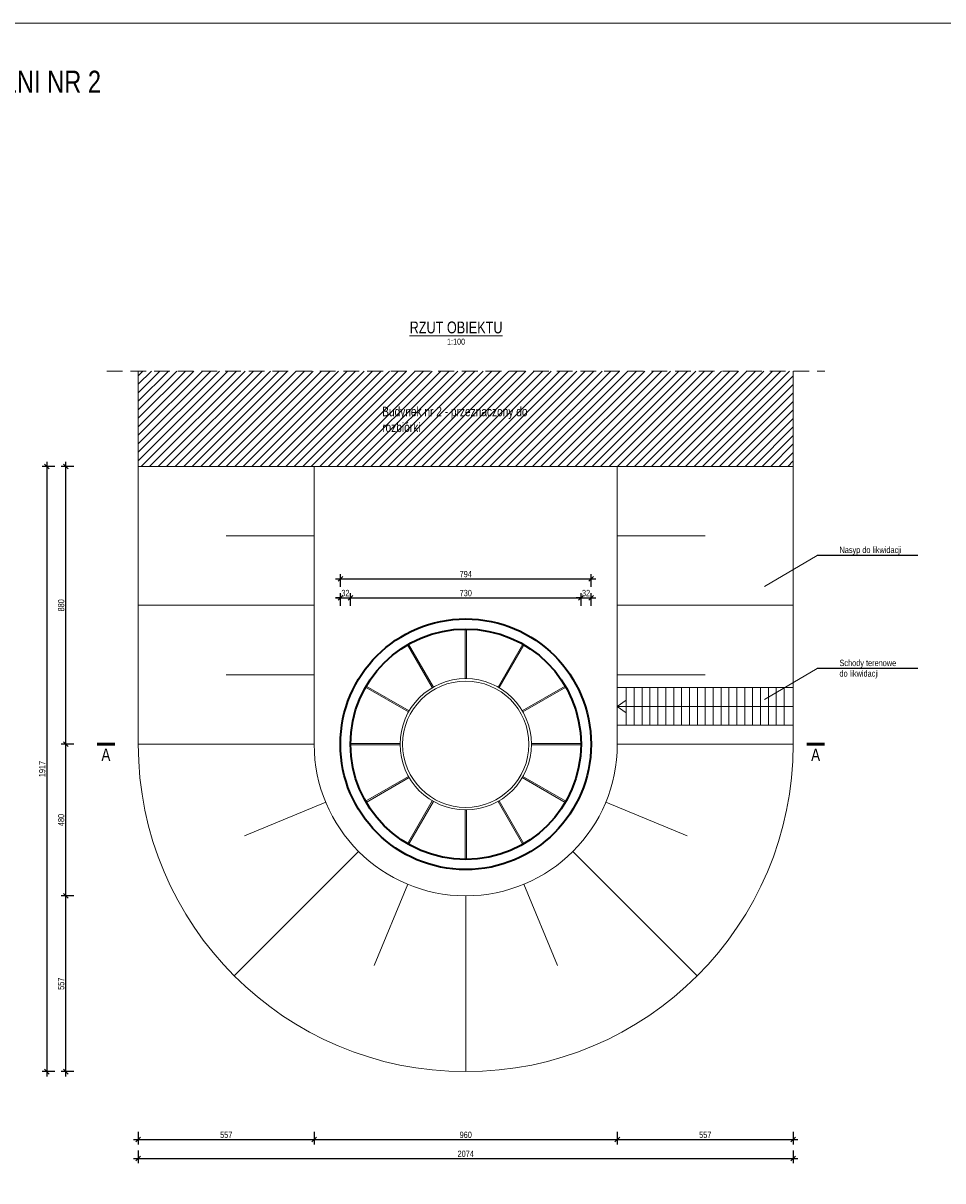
# Model space of a CAD drawing. Header units: centimetres. Extents: x 502252 to 521735, y 143877 to 163494.
# Tile 6 of 10: x 515629 to 518542, y 152810 to 156477. Entities that reach past the tile are written whole.
import ezdxf
from ezdxf.enums import TextEntityAlignment as Align

# ---------------------------------------------------------------- set-up
doc = ezdxf.new("R2010")
doc.units = ezdxf.units.CM
doc.header["$LTSCALE"] = 100
doc.linetypes.add('DASHED', pattern=[0.75, 0.5, -0.25])
for name, color, linetype, lineweight in [('0.50', 3, 'Continuous', 50), ('00RamTab-T', 2, 'Continuous', 35), ('1_Widoki', 1, 'Continuous', 18), ('1_Ściany przekrój', 2, 'Continuous', 35), ('3_Opisy', 4, 'Continuous', 15), ('4_Wymiary', 1, 'Continuous', 13), ('9_Pomocnicze', 9, 'Continuous', 9)]:
    doc.layers.add(name, color=color, linetype=linetype, lineweight=lineweight)
doc.styles.add('CDMSTYLE', font='CDMSIMPL', dxfattribs={"width": 0.8, "bigfont": 'CDMBIGPL'})
doc.dimstyles.new('CDM-CM100CM', dxfattribs={"dimscale": 10, "dimtxt": 2, "dimasz": 1.5, "dimexe": 1.5, "dimexo": 0, "dimgap": 0.5, "dimtad": 1, "dimdec": 0, "dimrnd": 0.1, "dimzin": 9, "dimtxsty": 'CDMSTYLE', "dimblk": 'OBLIQUE', "dimcen": 2.5, "dimdle": 1.5, "dimclrd": 9, "dimclre": 9, "dimadec": 1, "dimazin": 2, "dimtfac": 1, "dimtdec": 0, "dimtix": 1, "dimtmove": 1, "dimatfit": 3, "dimldrblk": 'DOT', "dimfxlon": 1, "dimtvp": 1, "dimtolj": 1, "dimtzin": 0, "dimlwd": 25, "dimlwe": 25, "dimarcsym": 0})

# ---------------------------------------------------------------- blocks, each defined once
blk = doc.blocks.new('_OBLIQUE')
at = {"color": 0, "linetype": 'ByBlock'}
blk.add_line((-0.5, -0.5), (0.5, 0.5), dxfattribs=at)
blk = doc.blocks.new('*D6693')
at = {"layer": '4_Wymiary', "color": 9, "lineweight": 25}
for p, q in [((515978.9, 152941.1), (516565.9, 152941.1)), ((515993.9, 152966.1), (515993.9, 152926.1)), ((516550.9, 152966.1), (516550.9, 152926.1))]:
    blk.add_line(p, q, dxfattribs=at)
at = {"layer": 'Defpoints', "color": 0}
for p in [(515993.9, 154633.3), (516550.9, 154633.3), (516550.9, 152941.1)]:
    blk.add_point(p, dxfattribs=at)
at = {"layer": '4_Wymiary', "color": 9, "linetype": 'ByBlock', "lineweight": 25, "xscale": 15, "yscale": 15, "zscale": 15, "rotation": 180}
blk.add_blockref('_OBLIQUE', (515993.9, 152941.1), dxfattribs=at)
at = {"layer": '4_Wymiary', "color": 9, "linetype": 'ByBlock', "lineweight": 25, "xscale": 15, "yscale": 15, "zscale": 15}
blk.add_blockref('_OBLIQUE', (516550.9, 152941.1), dxfattribs=at)
at = {"layer": '4_Wymiary', "color": 0, "insert": (516272.4, 152956.1), "char_height": 20, "attachment_point": 5, "style": 'CDMSTYLE'}
blk.add_mtext('\\A1;557', dxfattribs=at)
blk = doc.blocks.new('_DOT')
at = {"color": 0, "linetype": 'ByBlock'}
blk.add_line((-0.5, 0), (-1, 0), dxfattribs=at)
at = {"color": 0, "linetype": 'ByBlock', "const_width": 0.5}
blk.add_lwpolyline([(-0.25, 0, 1), (0.25, 0, 1)], format="xyb", close=True, dxfattribs=at)
blk = doc.blocks.new('*D6694')
at = {"layer": '4_Wymiary', "color": 9, "lineweight": 25}
for p, q in [((516535.9, 152941.1), (517525.9, 152941.1)), ((516550.9, 152966.1), (516550.9, 152926.1)), ((517510.9, 152966.1), (517510.9, 152926.1))]:
    blk.add_line(p, q, dxfattribs=at)
at = {"layer": 'Defpoints', "color": 0}
for p in [(516550.9, 154193.3), (517510.9, 154193.3), (517510.9, 152941.1)]:
    blk.add_point(p, dxfattribs=at)
at = {"layer": '4_Wymiary', "color": 9, "linetype": 'ByBlock', "lineweight": 25, "xscale": 15, "yscale": 15, "zscale": 15, "rotation": 180}
blk.add_blockref('_OBLIQUE', (516550.9, 152941.1), dxfattribs=at)
at = {"layer": '4_Wymiary', "color": 9, "linetype": 'ByBlock', "lineweight": 25, "xscale": 15, "yscale": 15, "zscale": 15}
blk.add_blockref('_OBLIQUE', (517510.9, 152941.1), dxfattribs=at)
at = {"layer": '4_Wymiary', "color": 0, "insert": (517030.9, 152956.1), "char_height": 20, "attachment_point": 5, "style": 'CDMSTYLE'}
blk.add_mtext('\\A1;960', dxfattribs=at)
blk = doc.blocks.new('*D6695')
at = {"layer": '4_Wymiary', "color": 9, "lineweight": 25}
for p, q in [((517495.9, 152941.1), (518082.9, 152941.1)), ((517510.9, 152966.1), (517510.9, 152926.1)), ((518067.9, 152966.1), (518067.9, 152926.1))]:
    blk.add_line(p, q, dxfattribs=at)
at = {"layer": 'Defpoints', "color": 0}
for p in [(517510.9, 154193.3), (518067.9, 154193.3), (518067.9, 152941.1)]:
    blk.add_point(p, dxfattribs=at)
at = {"layer": '4_Wymiary', "color": 9, "linetype": 'ByBlock', "lineweight": 25, "xscale": 15, "yscale": 15, "zscale": 15, "rotation": 180}
blk.add_blockref('_OBLIQUE', (517510.9, 152941.1), dxfattribs=at)
at = {"layer": '4_Wymiary', "color": 9, "linetype": 'ByBlock', "lineweight": 25, "xscale": 15, "yscale": 15, "zscale": 15}
blk.add_blockref('_OBLIQUE', (518067.9, 152941.1), dxfattribs=at)
at = {"layer": '4_Wymiary', "color": 0, "insert": (517789.4, 152956.1), "char_height": 20, "attachment_point": 5, "style": 'CDMSTYLE'}
blk.add_mtext('\\A1;557', dxfattribs=at)
blk = doc.blocks.new('*D6696')
at = {"layer": '4_Wymiary', "color": 9, "lineweight": 25}
for p, q in [((515993.9, 152906.1), (515993.9, 152866.1)), ((518067.9, 152906.1), (518067.9, 152866.1)), ((515978.9, 152881.1), (518082.9, 152881.1))]:
    blk.add_line(p, q, dxfattribs=at)
at = {"layer": 'Defpoints', "color": 0}
for p in [(515993.9, 154193.3), (518067.9, 154193.3), (518067.9, 152881.1)]:
    blk.add_point(p, dxfattribs=at)
at = {"layer": '4_Wymiary', "color": 9, "linetype": 'ByBlock', "lineweight": 25, "xscale": 15, "yscale": 15, "zscale": 15, "rotation": 180}
blk.add_blockref('_OBLIQUE', (515993.9, 152881.1), dxfattribs=at)
at = {"layer": '4_Wymiary', "color": 9, "linetype": 'ByBlock', "lineweight": 25, "xscale": 15, "yscale": 15, "zscale": 15}
blk.add_blockref('_OBLIQUE', (518067.9, 152881.1), dxfattribs=at)
at = {"layer": '4_Wymiary', "color": 0, "insert": (517030.9, 152896.1), "char_height": 20, "attachment_point": 5, "style": 'CDMSTYLE'}
blk.add_mtext('\\A1;2074', dxfattribs=at)
blk = doc.blocks.new('*D6697')
at = {"layer": '4_Wymiary', "color": 9, "lineweight": 25}
for p, q in [((515789.6, 153713.3), (515749.6, 153713.3)), ((515764.6, 153141.3), (515764.6, 153728.3)), ((515789.6, 153156.3), (515749.6, 153156.3))]:
    blk.add_line(p, q, dxfattribs=at)
at = {"layer": 'Defpoints', "color": 0}
for p in [(515764.6, 153713.3), (517030.9, 153713.3), (517030.9, 153156.3)]:
    blk.add_point(p, dxfattribs=at)
at = {"layer": '4_Wymiary', "color": 9, "linetype": 'ByBlock', "lineweight": 25, "xscale": 15, "yscale": 15, "zscale": 15}
for p, rotation in [((515764.6, 153713.3), 90), ((515764.6, 153156.3), 270)]:
    blk.add_blockref('_OBLIQUE', p, dxfattribs=dict(at, rotation=rotation))
at = {"layer": '4_Wymiary', "color": 0, "insert": (515749.6, 153434.8), "char_height": 20, "attachment_point": 5, "rotation": 90, "style": 'CDMSTYLE'}
blk.add_mtext('\\A1;557', dxfattribs=at)
blk = doc.blocks.new('*D6698')
at = {"layer": '4_Wymiary', "color": 9, "lineweight": 25}
for p, q in [((515789.6, 154193.3), (515749.6, 154193.3)), ((515764.6, 153698.3), (515764.6, 154208.3)), ((515789.6, 153713.3), (515749.6, 153713.3))]:
    blk.add_line(p, q, dxfattribs=at)
at = {"layer": 'Defpoints', "color": 0}
for p in [(515764.6, 154193.3), (516550.9, 154193.3), (517030.9, 153713.3)]:
    blk.add_point(p, dxfattribs=at)
at = {"layer": '4_Wymiary', "color": 9, "linetype": 'ByBlock', "lineweight": 25, "xscale": 15, "yscale": 15, "zscale": 15}
for p, rotation in [((515764.6, 154193.3), 90), ((515764.6, 153713.3), 270)]:
    blk.add_blockref('_OBLIQUE', p, dxfattribs=dict(at, rotation=rotation))
at = {"layer": '4_Wymiary', "color": 0, "insert": (515749.6, 153953.3), "char_height": 20, "attachment_point": 5, "rotation": 90, "style": 'CDMSTYLE'}
blk.add_mtext('\\A1;480', dxfattribs=at)
blk = doc.blocks.new('*D6699')
at = {"layer": '4_Wymiary', "color": 9, "lineweight": 25}
for p, q in [((515789.6, 155073.3), (515749.6, 155073.3)), ((515764.6, 154178.3), (515764.6, 155088.3)), ((515789.6, 154193.3), (515749.6, 154193.3))]:
    blk.add_line(p, q, dxfattribs=at)
at = {"layer": 'Defpoints', "color": 0}
for p in [(515764.6, 155073.3), (516550.9, 155073.3), (516550.9, 154193.3)]:
    blk.add_point(p, dxfattribs=at)
at = {"layer": '4_Wymiary', "color": 9, "linetype": 'ByBlock', "lineweight": 25, "xscale": 15, "yscale": 15, "zscale": 15}
for p, rotation in [((515764.6, 155073.3), 90), ((515764.6, 154193.3), 270)]:
    blk.add_blockref('_OBLIQUE', p, dxfattribs=dict(at, rotation=rotation))
at = {"layer": '4_Wymiary', "color": 0, "insert": (515749.6, 154633.3), "char_height": 20, "attachment_point": 5, "rotation": 90, "style": 'CDMSTYLE'}
blk.add_mtext('\\A1;880', dxfattribs=at)
blk = doc.blocks.new('*D6700')
at = {"layer": '4_Wymiary', "color": 9, "lineweight": 25}
for p, q in [((515729.6, 155073.3), (515689.6, 155073.3)), ((515704.6, 155088.3), (515704.6, 153141.3)), ((515729.6, 153156.3), (515689.6, 153156.3))]:
    blk.add_line(p, q, dxfattribs=at)
at = {"layer": 'Defpoints', "color": 0}
for p in [(516550.9, 155073.3), (515704.6, 153156.3), (517030.9, 153156.3)]:
    blk.add_point(p, dxfattribs=at)
at = {"layer": '4_Wymiary', "color": 9, "linetype": 'ByBlock', "lineweight": 25, "xscale": 15, "yscale": 15, "zscale": 15}
for p, rotation in [((515704.6, 155073.3), 90), ((515704.6, 153156.3), 270)]:
    blk.add_blockref('_OBLIQUE', p, dxfattribs=dict(at, rotation=rotation))
at = {"layer": '4_Wymiary', "color": 0, "insert": (515689.6, 154114.8), "char_height": 20, "attachment_point": 5, "rotation": 90, "style": 'CDMSTYLE'}
blk.add_mtext('\\A1;1917', dxfattribs=at)
blk = doc.blocks.new('*D6701')
at = {"layer": '4_Wymiary', "color": 9, "lineweight": 25}
for p, q in [((516633.9, 154632.1), (516633.9, 154672.1)), ((516665.9, 154632.1), (516665.9, 154672.1)), ((516618.9, 154657.1), (516680.9, 154657.1)), ((516633.9, 154657.1), (516618.9, 154657.1)), ((516665.9, 154657.1), (516680.9, 154657.1))]:
    blk.add_line(p, q, dxfattribs=at)
at = {"layer": 'Defpoints', "color": 0}
for p in [(516665.9, 154657.1), (516633.9, 154193.3), (516665.9, 154193.3)]:
    blk.add_point(p, dxfattribs=at)
at = {"layer": '4_Wymiary', "color": 9, "linetype": 'ByBlock', "lineweight": 25, "xscale": 15, "yscale": 15, "zscale": 15}
blk.add_blockref('_OBLIQUE', (516633.9, 154657.1), dxfattribs=at)
at = {"layer": '4_Wymiary', "color": 9, "linetype": 'ByBlock', "lineweight": 25, "xscale": 15, "yscale": 15, "zscale": 15, "rotation": 180}
blk.add_blockref('_OBLIQUE', (516665.9, 154657.1), dxfattribs=at)
at = {"layer": '4_Wymiary', "color": 0, "insert": (516649.9, 154672.1), "char_height": 20, "attachment_point": 5, "style": 'CDMSTYLE'}
blk.add_mtext('\\A1;32', dxfattribs=at)
blk = doc.blocks.new('*D6702')
at = {"layer": '4_Wymiary', "color": 9, "lineweight": 25}
for p, q in [((516665.9, 154632.1), (516665.9, 154672.1)), ((517395.9, 154632.1), (517395.9, 154672.1)), ((516650.9, 154657.1), (517410.9, 154657.1))]:
    blk.add_line(p, q, dxfattribs=at)
at = {"layer": 'Defpoints', "color": 0}
for p in [(517395.9, 154657.1), (516665.9, 154193.3), (517395.9, 154193.3)]:
    blk.add_point(p, dxfattribs=at)
at = {"layer": '4_Wymiary', "color": 9, "linetype": 'ByBlock', "lineweight": 25, "xscale": 15, "yscale": 15, "zscale": 15, "rotation": 180}
blk.add_blockref('_OBLIQUE', (516665.9, 154657.1), dxfattribs=at)
at = {"layer": '4_Wymiary', "color": 9, "linetype": 'ByBlock', "lineweight": 25, "xscale": 15, "yscale": 15, "zscale": 15}
blk.add_blockref('_OBLIQUE', (517395.9, 154657.1), dxfattribs=at)
at = {"layer": '4_Wymiary', "color": 0, "insert": (517030.9, 154672.1), "char_height": 20, "attachment_point": 5, "style": 'CDMSTYLE'}
blk.add_mtext('\\A1;730', dxfattribs=at)
blk = doc.blocks.new('*D6703')
at = {"layer": '4_Wymiary', "color": 9, "lineweight": 25}
for p, q in [((517395.9, 154632.1), (517395.9, 154672.1)), ((517427.9, 154632.1), (517427.9, 154672.1)), ((517380.9, 154657.1), (517442.9, 154657.1)), ((517395.9, 154657.1), (517380.9, 154657.1)), ((517427.9, 154657.1), (517442.9, 154657.1))]:
    blk.add_line(p, q, dxfattribs=at)
at = {"layer": 'Defpoints', "color": 0}
for p in [(517427.9, 154657.1), (517395.9, 154193.3), (517427.9, 154193.3)]:
    blk.add_point(p, dxfattribs=at)
at = {"layer": '4_Wymiary', "color": 9, "linetype": 'ByBlock', "lineweight": 25, "xscale": 15, "yscale": 15, "zscale": 15}
blk.add_blockref('_OBLIQUE', (517395.9, 154657.1), dxfattribs=at)
at = {"layer": '4_Wymiary', "color": 9, "linetype": 'ByBlock', "lineweight": 25, "xscale": 15, "yscale": 15, "zscale": 15, "rotation": 180}
blk.add_blockref('_OBLIQUE', (517427.9, 154657.1), dxfattribs=at)
at = {"layer": '4_Wymiary', "color": 0, "insert": (517411.9, 154672.1), "char_height": 20, "attachment_point": 5, "style": 'CDMSTYLE'}
blk.add_mtext('\\A1;32', dxfattribs=at)
blk = doc.blocks.new('*D6704')
at = {"layer": '4_Wymiary', "color": 9, "lineweight": 25}
for p, q in [((516618.9, 154717.1), (517442.9, 154717.1)), ((516633.9, 154692.1), (516633.9, 154732.1)), ((517427.9, 154692.1), (517427.9, 154732.1))]:
    blk.add_line(p, q, dxfattribs=at)
at = {"layer": 'Defpoints', "color": 0}
for p in [(517427.9, 154717.1), (516633.9, 154193.3), (517427.9, 154193.3)]:
    blk.add_point(p, dxfattribs=at)
at = {"layer": '4_Wymiary', "color": 9, "linetype": 'ByBlock', "lineweight": 25, "xscale": 15, "yscale": 15, "zscale": 15, "rotation": 180}
blk.add_blockref('_OBLIQUE', (516633.9, 154717.1), dxfattribs=at)
at = {"layer": '4_Wymiary', "color": 9, "linetype": 'ByBlock', "lineweight": 25, "xscale": 15, "yscale": 15, "zscale": 15}
blk.add_blockref('_OBLIQUE', (517427.9, 154717.1), dxfattribs=at)
at = {"layer": '4_Wymiary', "color": 0, "insert": (517030.9, 154732.1), "char_height": 20, "attachment_point": 5, "style": 'CDMSTYLE'}
blk.add_mtext('\\A1;794', dxfattribs=at)

msp = doc.modelspace()

# ---------------------------------------------------------------- hatches: boundary and pattern name
at = {"layer": '9_Pomocnicze', "transparency": 33554687}
h = msp.add_hatch(dxfattribs=at)
h.set_pattern_fill('ANSI31', color=9, scale=6)
h.set_pattern_definition([(45, (-11733.831, -4410.127), (-13.4703842, 13.4703842), [])])
h.paths.add_polyline_path([(515993.9, 155375.3), (515993.9, 155073.3), (518067.9, 155073.3), (518067.9, 155375.3)])
h.paths.add_polyline_path([(516758.8, 155219.6), (517246.9, 155219.6), (517246.9, 155164.6), (516758.8, 155164.6)], flags=24)
h.paths.add_polyline_path([(516758.8, 155269.6), (517066.3, 155269.6), (517066.3, 155214.6), (516758.8, 155214.6)], flags=24)

# ---------------------------------------------------------------- linework, layer by layer
at = {"layer": '0.50'}
for points in [[(515863.3, 154193.3), (515919.5, 154193.3)], [(518110.7, 154193.3), (518167, 154193.3)]]:
    msp.add_lwpolyline(points, dxfattribs=at)
at = {"layer": '1_Widoki'}
for p, q in [((517028.9, 154401.3), (517028.9, 154558.3)), ((517032.9, 154401.3), (517032.9, 154558.3)), ((516925.1, 154372.5), (516846.6, 154508.4)), ((516928.6, 154374.5), (516850.1, 154510.4)), ((517133.1, 154374.5), (517211.6, 154510.4)), ((517136.6, 154372.5), (517215.1, 154508.4)), ((516849.7, 154295.6), (516713.8, 154374.1)), ((516851.7, 154299.1), (516715.8, 154377.6)), ((517210, 154299.1), (517346, 154377.6)), ((517212, 154295.6), (517348, 154374.1)), ((517510.9, 154373.3), (518067.9, 154373.3)), ((517539.4, 154373.3), (517539.4, 154253.3)), ((517564.4, 154373.3), (517564.4, 154253.3)), ((517589.4, 154373.3), (517589.4, 154253.3)), ((517614.4, 154373.3), (517614.4, 154253.3)), ((517639.4, 154373.3), (517639.4, 154253.3)), ((517664.4, 154373.3), (517664.4, 154253.3)), ((517689.4, 154373.3), (517689.4, 154253.3)), ((517714.4, 154373.3), (517714.4, 154253.3)), ((517739.4, 154373.3), (517739.4, 154253.3)), ((517764.4, 154373.3), (517764.4, 154253.3)), ((517789.4, 154373.3), (517789.4, 154253.3)), ((517814.4, 154373.3), (517814.4, 154253.3)), ((517839.4, 154373.3), (517839.4, 154253.3)), ((517864.4, 154373.3), (517864.4, 154253.3)), ((517889.4, 154373.3), (517889.4, 154253.3)), ((517914.4, 154373.3), (517914.4, 154253.3)), ((517939.4, 154373.3), (517939.4, 154253.3)), ((517964.4, 154373.3), (517964.4, 154253.3)), ((517989.4, 154373.3), (517989.4, 154253.3)), ((518014.4, 154373.3), (518014.4, 154253.3)), ((518039.4, 154373.3), (518039.4, 154253.3)), ((517510.9, 154253.3), (518067.9, 154253.3)), ((516822.9, 154195.3), (516665.9, 154195.3)), ((516822.9, 154191.3), (516665.9, 154191.3)), ((517238.9, 154195.3), (517395.9, 154195.3)), ((517238.9, 154191.3), (517395.9, 154191.3)), ((516849.7, 154091.1), (516713.8, 154012.6)), ((516851.7, 154087.6), (516715.8, 154009.1)), ((517210, 154087.6), (517346, 154009.1)), ((517212, 154091.1), (517348, 154012.6)), ((516925.1, 154014.2), (516846.6, 153878.2)), ((516928.6, 154012.2), (516850.1, 153876.2)), ((517133.1, 154012.2), (517211.6, 153876.2)), ((517136.6, 154014.2), (517215.1, 153878.2)), ((517028.9, 153985.3), (517028.9, 153828.3)), ((517032.9, 153985.3), (517032.9, 153828.3))]:
    msp.add_line(p, q, dxfattribs=at)
for radius in [208, 200]:
    msp.add_circle((517030.9, 154193.3), radius, dxfattribs=at)
at = {"layer": '1_Ściany przekrój'}
for radius in [397, 365]:
    msp.add_circle((517030.9, 154193.3), radius, dxfattribs=at)
at = {"layer": '3_Opisy'}
for p, q in [((518143.3, 154790.9), (517977.4, 154693)), ((518143.3, 154432.8), (517977.4, 154334.9))]:
    msp.add_line(p, q, dxfattribs=at)
at = {"layer": '3_Opisy', "lineweight": 25}
for points in [[(518462.7, 154790.9), (518143.3, 154790.9)], [(518462.7, 154432.8), (518143.3, 154432.8)]]:
    msp.add_lwpolyline(points, dxfattribs=at)
at = {"layer": '4_Wymiary'}
msp.add_lwpolyline([(513827, 156477.2), (521735.5, 156477.2), (521735.5, 150893.7), (513827, 150893.7)], close=True, dxfattribs=at)
at = {"layer": '9_Pomocnicze', "linetype": 'DASHED'}
msp.add_line((515893.9, 155375.3), (518167.9, 155375.3), dxfattribs=at)
at = {"layer": '9_Pomocnicze'}
for p, q in [((515993.9, 154193.3), (515993.9, 155073.3)), ((516550.9, 154193.3), (516550.9, 155073.3)), ((517510.9, 154193.3), (517510.9, 155073.3)), ((518067.9, 154193.3), (518067.9, 155073.3)), ((516550.9, 154853.3), (516272.4, 154853.3)), ((517510.9, 154853.3), (517789.4, 154853.3)), ((516550.9, 154633.3), (515993.9, 154633.3)), ((517510.9, 154633.3), (518067.9, 154633.3)), ((516550.9, 154413.3), (516272.4, 154413.3)), ((517510.9, 154413.3), (517789.4, 154413.3)), ((516550.9, 154193.3), (515993.9, 154193.3)), ((517510.9, 154193.3), (518067.9, 154193.3)), ((516587.4, 154009.6), (516330.1, 153903.1)), ((517474.3, 154009.6), (517731.6, 153903.1)), ((516691.4, 153853.9), (516297.6, 153460.1)), ((517370.3, 153853.9), (517764.1, 153460.1)), ((516847.2, 153749.9), (516740.6, 153492.6)), ((517214.5, 153749.9), (517321.1, 153492.6)), ((517030.9, 153713.3), (517030.9, 153156.3))]:
    msp.add_line(p, q, dxfattribs=at)
for points in [[(515993.9, 155375.3), (515993.9, 155073.3), (518067.9, 155073.3), (518067.9, 155375.3)], [(517539.4, 154333.3), (517510.9, 154313.3), (517539.4, 154293.3)], [(518067.9, 154313.3), (517510.9, 154313.3)]]:
    msp.add_lwpolyline(points, dxfattribs=at)
for radius in [1037, 480]:
    msp.add_arc((517030.9, 154193.3), radius, 180, 0, dxfattribs=at)

# ---------------------------------------------------------------- texts
at = {"layer": '0.50', "lineweight": 0, "style": 'CDMSTYLE', "width": 0.8}
for p in [(515891.4, 154160.1), (518138.9, 154160.1)]:
    msp.add_text('A', height=39.4, dxfattribs=at).set_placement(p, align=Align.MIDDLE_CENTER)
at = {"layer": '00RamTab-T', "color": 4, "linetype": 'Continuous', "lineweight": 0, "style": 'CDMSTYLE', "width": 0.8}
msp.add_text('%%URZUT OBIEKTU', height=37.5, dxfattribs=at).set_placement((517000.3, 155513.4), align=Align.MIDDLE_CENTER)
at = {"layer": '00RamTab-T', "color": 2, "linetype": 'Continuous', "lineweight": 0, "style": 'CDMSTYLE', "width": 0.8}
msp.add_text('1:100', height=18.75, dxfattribs=at).set_placement((517000.3, 155468.4), align=Align.MIDDLE_CENTER)
at = {"layer": '3_Opisy', "lineweight": 25, "attachment_point": 1, "style": 'CDMSTYLE'}
for s, width, insert, char_height in [('\\A1;OBIEKT OCZYSZCZALNI NR 2', 1259.326, (514819.1, 156326.6), 70), ('\\A1;Budynek nr 2 - przeznaczony do rozbiórki', 493.463, (516766.3, 155262.1), 30), ('\\A1;Nasyp do likwidacji', 493.463, (518214.4, 154818.9), 20), ('\\A1;Schody terenowe \\Pdo likwidacji', 493.463, (518214.4, 154460.8), 20)]:
    msp.add_mtext_dynamic_manual_height_columns(s, width=width, gutter_width=525, heights=[0], dxfattribs=dict(at, insert=insert, char_height=char_height))

# ---------------------------------------------------------------- dimensions: what is measured, and where the dimension line sits
at = {"layer": '4_Wymiary'}
for base, p1, p2, picture, middle in [((515704.6, 153156.3), (516550.9, 155073.3), (517030.9, 153156.3), '*D6700', (515689.6, 154114.8)), ((515764.6, 155073.3), (516550.9, 154193.3), (516550.9, 155073.3), '*D6699', (515749.6, 154633.3)), ((515764.6, 154193.3), (517030.9, 153713.3), (516550.9, 154193.3), '*D6698', (515749.6, 153953.3)), ((515764.6, 153713.3), (517030.9, 153156.3), (517030.9, 153713.3), '*D6697', (515749.6, 153434.8))]:
    dim = msp.add_linear_dim(base=base, p1=p1, p2=p2, angle=90, dimstyle='CDM-CM100CM', dxfattribs=at)
    dim.commit()
    dim.dimension.update_dxf_attribs({"geometry": picture, "text_midpoint": middle})
for base, p1, p2, picture, middle in [((517427.9, 154717.1), (516633.9, 154193.3), (517427.9, 154193.3), '*D6704', (517030.9, 154732.1)), ((516665.9, 154657.1), (516633.9, 154193.3), (516665.9, 154193.3), '*D6701', (516649.9, 154672.1)), ((517395.9, 154657.1), (516665.9, 154193.3), (517395.9, 154193.3), '*D6702', (517030.9, 154672.1)), ((517427.9, 154657.1), (517395.9, 154193.3), (517427.9, 154193.3), '*D6703', (517411.9, 154672.1)), ((516550.9, 152941.1), (515993.9, 154633.3), (516550.9, 154633.3), '*D6693', (516272.4, 152956.1)), ((518067.9, 152881.1), (515993.9, 154193.3), (518067.9, 154193.3), '*D6696', (517030.9, 152896.1)), ((517510.9, 152941.1), (516550.9, 154193.3), (517510.9, 154193.3), '*D6694', (517030.9, 152956.1)), ((518067.9, 152941.1), (517510.9, 154193.3), (518067.9, 154193.3), '*D6695', (517789.4, 152956.1))]:
    dim = msp.add_linear_dim(base=base, p1=p1, p2=p2, dimstyle='CDM-CM100CM', dxfattribs=at)
    dim.commit()
    dim.dimension.update_dxf_attribs({"geometry": picture, "text_midpoint": middle})

doc.saveas('drawing.dxf')
